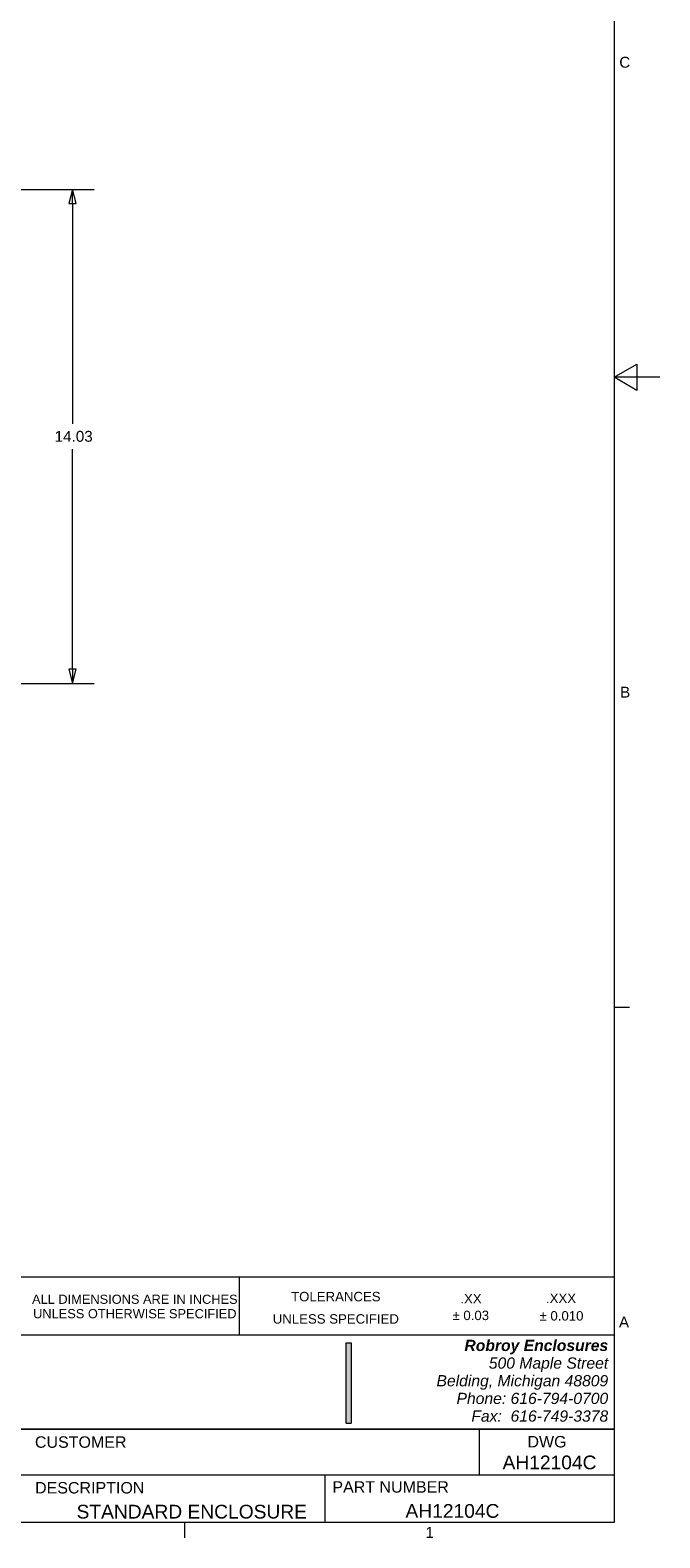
# Model space of a CAD drawing. Header units: inches. Extents: x 0 to 110, y 2 to 70.
# Tile 119 of 129: x 92 to 110, y 3 to 46. Entities that reach past the tile are written whole.
import ezdxf
from ezdxf.enums import TextEntityAlignment as Align

# ---------------------------------------------------------------- set-up
doc = ezdxf.new("R2010")
doc.units = ezdxf.units.IN
doc.header["$LTSCALE"] = 3.25
doc.header["$MEASUREMENT"] = 0
for name, color, linetype, lineweight in [('Border (ANSI)', 7, 'Continuous', 9), ('Dimension (ANSI)', 7, 'Continuous', 9), ('Hatch (ANSI)', 7, 'Continuous', 9), ('TITLE', 7, 'Continuous', 9), ('Title (ANSI)', 7, 'Continuous', 9)]:
    doc.layers.add(name, color=color, linetype=linetype, lineweight=lineweight)
doc.styles.add('ITALIC_187', font='arial.ttf')
doc.styles.add('Note Text (ANSI)', font='arial.ttf')
doc.styles.add('Text Style10', font='arial.ttf')
doc.styles.add('Text Style46', font='arial.ttf')
doc.styles.add('Text Style5', font='arial.ttf')
doc.styles.add('Text Style63', font='arial.ttf')
doc.styles.add('Text Style74', font='tahoma.ttf')
doc.styles.add('Text Style77', font='arial.ttf')
doc.dimstyles.new('.XXX', dxfattribs={"dimscale": 3.25, "dimtxt": 0.095, "dimasz": 0.125, "dimexe": 0.1875, "dimexo": 0.125, "dimgap": 0.0625, "dimtad": 0, "dimtih": 1, "dimtoh": 1, "dimdec": 3, "dimrnd": 1e-08, "dimzin": 0, "dimdsep": 46, "dimtxsty": 'Note Text (ANSI)', "dimblk": 'Filled-1', "dimcen": 0.09, "dimdle": 0.45, "dimclrd": 256, "dimclre": 256, "dimclrt": 256, "dimadec": 0, "dimazin": 1, "dimtfac": 1.263158, "dimtofl": 0, "dimtmove": 0, "dimatfit": 3, "dimfxl": 1, "dimtolj": 1, "dimtzin": 4, "dimlwd": -1, "dimlwe": -1, "dimarcsym": 0})

# ---------------------------------------------------------------- blocks, each defined once
blk = doc.blocks.new('Borders Default Border')
at = {"layer": 'Border (ANSI)'}
for p, q in [((33.5, 5.5), (33.635, 5.5)), ((29.75, 1), (29.75, 0.865))]:
    blk.add_line(p, q, dxfattribs=at)
at = {"layer": 'Border (ANSI)', "flags": 128}
for points in [[(0.5, 1), (0.5, 21), (33.5, 21), (33.5, 1), (0.5, 1)], [(33.9, 11), (33.5, 11), (33.7, 11.115), (33.7, 10.885), (33.5, 11)]]:
    blk.add_lwpolyline(points, dxfattribs=at)
at = {"layer": 'Border (ANSI)', "char_height": 0.095, "attachment_point": 7, "style": 'Note Text (ANSI)'}
for s, insert in [('C', (33.546, 13.701)), ('B', (33.553, 8.202)), ('A', (33.543, 2.702)), ('1', (31.853, 0.865))]:
    blk.add_mtext(s, dxfattribs=dict(at, insert=insert))
blk = doc.blocks.new('Title Blocks Stahlin Title Block - D-Size')
at = {"layer": 'Hatch (ANSI)'}
blk.add_hatch(color=7, dxfattribs=at).paths.add_polyline_path([(23.088, 10.437), (23.043, 10.437), (23.043, 11.138), (23.088, 11.138)])
at = {"layer": 'Border (ANSI)', "color": 7}
blk.add_line((25.383, 11.712), (14.227, 11.712), dxfattribs=at)
at = {"layer": 'TITLE', "color": 7}
for p, q in [((25.383, 11.206), (14.227, 11.206)), ((25.383, 10.384), (18.94, 10.384)), ((25.383, 9.982), (18.94, 9.982))]:
    blk.add_line(p, q, dxfattribs=at)
at = {"layer": 'Title (ANSI)', "color": 7}
for p, q in [((22.111, 11.712), (22.111, 11.206)), ((24.206, 10.384), (24.206, 9.982)), ((22.859, 9.982), (22.859, 9.571))]:
    blk.add_line(p, q, dxfattribs=at)
at = {"layer": 'Title (ANSI)'}
for p, q in [((25.383, 11.206), (14.227, 11.206)), ((23.043, 10.437), (23.043, 11.138)), ((23.043, 11.138), (23.088, 11.138)), ((23.088, 11.138), (23.088, 10.437)), ((23.043, 10.437), (23.088, 10.437)), ((18.94, 10.384), (25.383, 10.384)), ((25.383, 9.982), (18.94, 9.982))]:
    blk.add_line(p, q, dxfattribs=at)
at = {"layer": 'TITLE', "color": 7, "style": 'ITALIC_187'}
for s, height, p in [('TOLERANCES', 0.0825, (22.954, 11.501)), ('.XX', 0.0825, (24.134, 11.483)), ('.XXX', 0.0825, (24.92, 11.486)), ('UNLESS SPECIFIED', 0.08248, (22.954, 11.306)), ('± 0.03', 0.0825, (24.132, 11.337)), ('± 0.010', 0.0825, (24.924, 11.333))]:
    blk.add_text(s, height=height, dxfattribs=at).set_placement(p, align=Align.CENTER)
at = {"layer": 'TITLE', "color": 7, "style": 'Text Style10'}
for s, p in [('CUSTOMER', (20.327, 10.222)), ('DWG', (24.627, 10.225)), ('DESCRIPTION', (20.328, 9.823)), ('PART NUMBER', (22.924, 9.83))]:
    blk.add_text(s, height=0.1, dxfattribs=at).set_placement(p)
at = {"layer": 'TITLE', "color": 7, "style": 'Text Style5'}
blk.add_attdef('<CUSTOMER>', text='', height=0.12, dxfattribs=at).set_placement((20.725, 10.034), align=Align.BOTTOM_LEFT)
for tag, p in [('<DWG_NO>_001', (24.41, 10.034)), ('<DESCRIPTION>_001', (20.69, 9.604)), ('<PART_NUMBER>_001', (23.562, 9.611))]:
    blk.add_attdef(tag, p, '', height=0.12, dxfattribs=at)
at = {"layer": 'Title (ANSI)', "line_spacing_factor": 0.944221, "style": 'Note Text (ANSI)'}
for s, insert, char_height, attachment_point in [('\\fArial|b0|i0;{\\H0.0800;ALL DIMENSIONS ARE IN INCHES\\PUNLESS OTHERWISE SPECIFIED}', (21.199, 11.559), 0.08, 2), ('\\fArial|b1|i1;{\\H0.0980;Robroy Enclosures\\P}\\fArial|b0|i1;{\\H0.0980;500 Maple Street\\P}\\fArial|b0|i1;{\\H0.0980;Belding, Michigan 48809\\P}\\fArial|b0|i1;{\\H0.0980;Phone: 616-794-0700\\P}\\fArial|b0|i1;{\\H0.0980;Fax:  616-749-3378}', (25.332, 11.165), 0.098, 3)]:
    blk.add_mtext(s, dxfattribs=dict(at, insert=insert, char_height=char_height, attachment_point=attachment_point))
at = {"layer": 'Title (ANSI)'}
for tag, p, height, style in [('NEMA_RATING_001', (15.272, 11.604), 0.08, 'Text Style63'), ('STANDARD_P/N_001', (18.71, 11.533), 0.095, 'Note Text (ANSI)'), ('IEC_RATING_001', (15.271, 11.49), 0.08, 'Text Style63'), ('<DRAWN_BY>_001', (19.181, 10.052), 0.09, 'Text Style46'), ('DATE_001', (19.759, 10.048), 0.09, 'Text Style74'), ('YEAR_001', (7.475, 9.587), 0.063, 'Text Style77')]:
    blk.add_attdef(tag, p, '', height=height, dxfattribs=dict(at, style=style))
at = {"layer": 'Title (ANSI)', "style": 'Note Text (ANSI)'}
blk.add_attdef('CUSTOMER_DWG', text='', height=0.095, dxfattribs=at).set_placement((18.71, 11.383), align=Align.TOP_LEFT)
blk = doc.blocks.new('Filled-1')
at = {"color": 0}
for p, q in [((0, 0), (-1, 0.25)), ((-1, 0.25), (-1, -0.25)), ((-1, 0), (0, 0)), ((-1, -0.25), (0, 0))]:
    blk.add_line(p, q, dxfattribs=at)
at = {"color": 0, "flags": 128}
blk.add_lwpolyline([(-1, -0.25), (0, 0), (-1, 0.25), (-1, -0.25)], dxfattribs=at)
at = {"color": 0}
blk.add_solid([(-1, -0.25), (0, 0), (-1, 0.25), (-1, -0.25)], dxfattribs=at)
blk = doc.blocks.new('*D60')
at = {"layer": 'Defpoints', "color": 0, "transparency": 16777216}
for p in [(89.707, 41.081), (93.51, 41.081), (89.707, 27.056)]:
    blk.add_point(p, dxfattribs=at)
at = {"layer": 'Dimension (ANSI)', "transparency": 16777216}
for p, q in [((90.113, 41.081), (94.119, 41.081)), ((93.51, 40.675), (93.51, 34.429)), ((93.51, 27.462), (93.51, 33.708)), ((90.113, 27.056), (94.119, 27.056))]:
    blk.add_line(p, q, dxfattribs=at)
at = {"layer": 'Dimension (ANSI)', "transparency": 16777216, "xscale": 0.40625, "yscale": 0.40625, "zscale": 0.40625}
for p, rotation in [((93.51, 41.081), 90), ((93.51, 27.056), 270)]:
    blk.add_blockref('Filled-1', p, dxfattribs=dict(at, rotation=rotation))
at = {"layer": 'Dimension (ANSI)', "transparency": 16777216, "insert": (93.003, 34.226), "char_height": 0.3087, "attachment_point": 1, "style": 'Note Text (ANSI)'}
blk.add_mtext('\\A1;14.03', dxfattribs=at)

msp = doc.modelspace()

# ---------------------------------------------------------------- block references
at = {"xscale": 3.25, "yscale": 3.25, "zscale": 3.25}
msp.add_blockref('Borders Default Border', (0, 0), dxfattribs=at)
ref = msp.add_blockref('Title Blocks Stahlin Title Block - D-Size', (26.3807, -27.8544), dxfattribs=dict(xscale=3.25, yscale=3.25, zscale=3.25))
ref.add_attrib('<DESCRIPTION>_001', 'STANDARD ENCLOSURE', (93.6243, 3.3597), dxfattribs={"layer": 'TITLE', "color": 7, "height": 0.39, "style": 'Text Style5'})
ref.add_attrib('<DWG_NO>_001', 'AH12104C', (105.712, 4.7568), dxfattribs={"layer": 'TITLE', "color": 7, "height": 0.39, "style": 'Text Style5'})
ref.add_attrib('<PART_NUMBER>_001', 'AH12104C', (102.9573, 3.3801), dxfattribs={"layer": 'TITLE', "color": 7, "height": 0.39, "style": 'Text Style5'})

# ---------------------------------------------------------------- dimensions: what is measured, and where the dimension line sits
at = {"layer": 'Dimension (ANSI)'}
dim = msp.add_linear_dim(base=(93.5096533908, 41.0810786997), p1=(89.7069426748, 27.0560786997), p2=(89.7069426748, 41.0810786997), angle=90, dimstyle='.XXX', override={"dimgap": 0.0625, "dimdec": 2, "dimtol": 0, "dimlim": 0, "dimtp": 0, "dimtm": 0, "dimtdec": 2, "dimatfit": 1}, dxfattribs=at)
dim.commit()
dim.dimension.update_dxf_attribs({"geometry": '*D60', "text_midpoint": (93.5096533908, 34.0685786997), "dimtype": 160})

doc.saveas('drawing.dxf')
